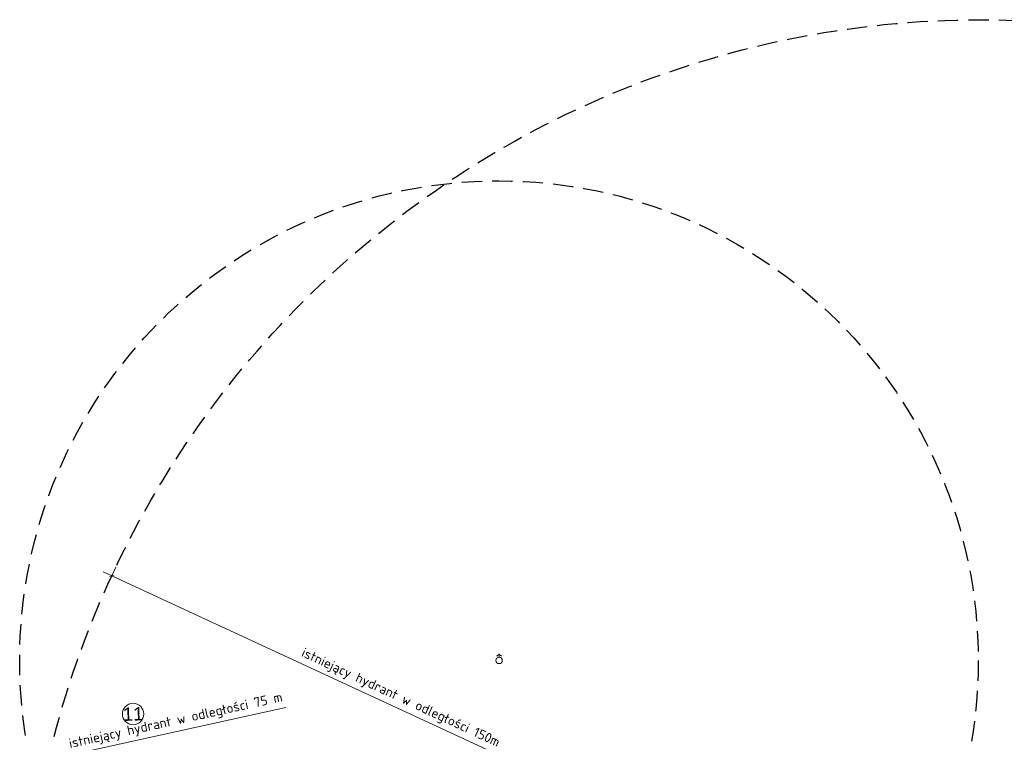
# Model space of a CAD drawing. Header units: metres. Extents: x 6550909 to 6577657, y 5511172 to 5547994.
# Tile 5 of 6: x 6550910 to 6551064, y 5511390 to 5511502. Entities that reach past the tile are written whole.
import ezdxf

# ---------------------------------------------------------------- set-up
doc = ezdxf.new("R2010")
doc.units = ezdxf.units.M
doc.linetypes.add('HIDDEN', pattern=[9.525, 6.35, -3.175])
doc.layers.get('0').update_dxf_attribs({"lineweight": 0})
doc.layers.get('Defpoints').update_dxf_attribs({"color": 73})
doc.layers.add('___AZ_NUMERY', color=7, linetype='Continuous', lineweight=15)
doc.layers.add('___AZ_WYMIAR', color=9, linetype='Continuous', lineweight=15)
doc.layers.add('hydrant (punkt)', color=7, linetype='Continuous')
doc.styles.add('1', font='isocpeur.ttf')
doc.styles.add('PROSTY', font='arial.ttf', dxfattribs={"height": 15})
doc.dimstyles.new('WYMIAR ZAG', dxfattribs={"dimtxt": 1.5, "dimasz": 0.1, "dimexe": 0.1, "dimexo": 0.02, "dimgap": 0.5, "dimtad": 1, "dimrnd": 0.01, "dimtxsty": '1', "dimblk": 'znacznik_100', "dimcen": 0.2, "dimse1": 1, "dimse2": 1, "dimclrd": 256, "dimclrt": 7, "dimadec": 8, "dimazin": 0, "dimtfac": 1, "dimtix": 1, "dimtmove": 1, "dimatfit": 3, "dimfxl": 1, "dimfxlon": 1, "dimlwd": -1, "dimarcsym": 0})

# ---------------------------------------------------------------- blocks, each defined once
blk = doc.blocks.new('US02')
at = {"color": 0, "linetype": 'Continuous', "lineweight": 13}
for p, q in [((0, 1), (-0.353, 0.647)), ((0, 0.5), (0, 1)), ((0, 1), (0.354, 0.647))]:
    blk.add_line(p, q, dxfattribs=at)
blk.add_circle((0, 0), 0.5, dxfattribs=at)
blk = doc.blocks.new('znacznik_100')
blk.add_lwpolyline([(-15, 0), (15, 0), (0, 0), (0, -15), (0, 15)])
at = {"const_width": 0.9}
blk.add_lwpolyline([(-3, -3), (3, 3)], dxfattribs=at)
blk = doc.blocks.new('*D48')
at = {"layer": '___AZ_WYMIAR', "transparency": 16777216}
blk.add_line((6550951.72, 5511394.21), (6550911.91, 5511385.45), dxfattribs=at)
at = {"layer": 'Defpoints', "color": 0, "transparency": 16777216}
for p in [(6550985.06, 5511401.55), (6550911.81, 5511385.43)]:
    blk.add_point(p, dxfattribs=at)
at = {"layer": '___AZ_WYMIAR', "transparency": 16777216, "xscale": 0.1, "yscale": 0.1, "zscale": 0.1, "rotation": 192.4147197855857}
blk.add_blockref('znacznik_100', (6550911.81, 5511385.43), dxfattribs=at)
at = {"layer": '___AZ_WYMIAR', "color": 7, "transparency": 16777216, "insert": (6550934.5, 5511392.01), "char_height": 1.5, "attachment_point": 5, "rotation": 12.4147, "style": '1'}
blk.add_mtext('istniejący hydrant w odległości 75 m', dxfattribs=at)
blk = doc.blocks.new('*D49')
at = {"layer": '___AZ_WYMIAR', "transparency": 16777216}
blk.add_line((6550984.6, 5511386.96), (6550924.59, 5511414.74), dxfattribs=at)
at = {"layer": 'Defpoints', "color": 0, "transparency": 16777216}
for p in [(6550924.5, 5511414.78), (6551060.62, 5511351.76)]:
    blk.add_point(p, dxfattribs=at)
at = {"layer": '___AZ_WYMIAR', "transparency": 16777216, "xscale": 0.1, "yscale": 0.1, "zscale": 0.1, "rotation": 155.1576703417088}
blk.add_blockref('znacznik_100', (6550924.5, 5511414.78), dxfattribs=at)
at = {"layer": '___AZ_WYMIAR', "color": 7, "transparency": 16777216, "insert": (6550969.62, 5511395.6), "char_height": 1.5, "attachment_point": 5, "rotation": 335.1577, "style": '1'}
blk.add_mtext('istniejący hydrant w odległości 150m', dxfattribs=at)

msp = doc.modelspace()

# ---------------------------------------------------------------- linework, layer by layer
at = {"layer": '___AZ_NUMERY'}
msp.add_circle((6550927.811, 5511393.172), 1.674, dxfattribs=at)
at = {"layer": 'hydrant (punkt)', "linetype": 'HIDDEN', "lineweight": 30, "ltscale": 0.5}
for centre, radius in [((6551060.622, 5511351.761), 150), ((6550985.061, 5511401.553), 75)]:
    msp.add_circle(centre, radius, dxfattribs=at)

# ---------------------------------------------------------------- block references
at = {"layer": 'hydrant (punkt)', "color": 7, "linetype": 'Continuous', "lineweight": 18}
msp.add_blockref('US02', (6550985.086, 5511401.546), dxfattribs=at)

# ---------------------------------------------------------------- texts
at = {"layer": '___AZ_NUMERY', "insert": (6550927.811, 5511393.172), "char_height": 2.08, "width": 2.58368, "attachment_point": 5, "rotation": 2, "style": 'PROSTY'}
msp.add_mtext('11', dxfattribs=at)

# ---------------------------------------------------------------- dimensions: what is measured, and where the dimension line sits
at = {"layer": '___AZ_WYMIAR'}
for center, mpoint, text, picture, middle in [((6551060.622, 5511351.761), (6550924.502, 5511414.779), 'istniejący hydrant w odległości 150m', '*D49', (6550968.965, 5511394.194)), ((6550985.061, 5511401.553), (6550911.815, 5511385.429), 'istniejący hydrant w odległości 75 m', '*D48', (6550934.829, 5511390.495))]:
    dim = msp.add_radius_dim(center=center, mpoint=mpoint, text=text, dimstyle='WYMIAR ZAG', dxfattribs=at)
    dim.commit()
    dim.dimension.update_dxf_attribs({"geometry": picture, "text_midpoint": middle, "dimtype": 164})

doc.saveas('drawing.dxf')
